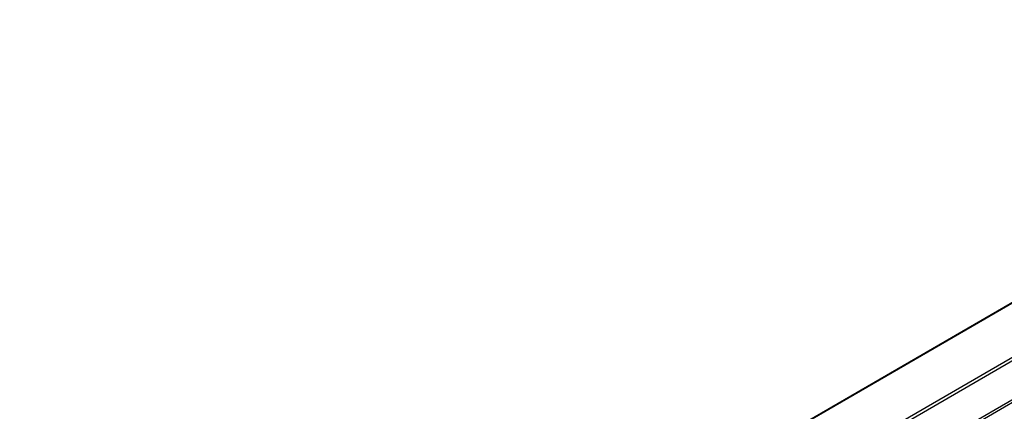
# Model space of a CAD drawing. Header units: millimetres. Extents: x -746 to 1006, y -92 to 517.
# Tile 21 of 59: x -251 to -214, y -44 to -29. Entities that reach past the tile are written whole.
import ezdxf

# ---------------------------------------------------------------- set-up
doc = ezdxf.new("R2010")
doc.units = ezdxf.units.MM

# ---------------------------------------------------------------- blocks, each defined once
blk = doc.blocks.new('SOPORTE_SV2-T__53', base_point=(-754.21, -216))
at = {"color": 7, "linetype": 'Continuous'}
for p, q in [((-241.52, 112.16), (-754.17, -184.55)), ((-747.05, -187), (-236.44, 108.53))]:
    blk.add_line(p, q, dxfattribs=at)
at = {"color": 3, "linetype": 'Continuous'}
for p, q in [((-747.25, -186.72), (-236.44, 108.92)), ((-736.68, -185.38), (-245.24, 99.05)), ((-736.54, -185.62), (-245.1, 98.81)), ((-537.52, -59.16), (-676.13, -139.38)), ((-537.62, -59.28), (-675.83, -139.28))]:
    blk.add_line(p, q, dxfattribs=at)
blk = doc.blocks.new('Iso4', base_point=(-688.05, -165.15))
blk.add_blockref('SOPORTE_SV2-T__53', (-754.21, -216))

msp = doc.modelspace()

# ---------------------------------------------------------------- block references
at = {"xscale": 0.33333333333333, "yscale": 0.33333333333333, "zscale": 0.33333333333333}
msp.add_blockref('Iso4', (-229.35, -55.05), dxfattribs=at)

doc.saveas('drawing.dxf')
